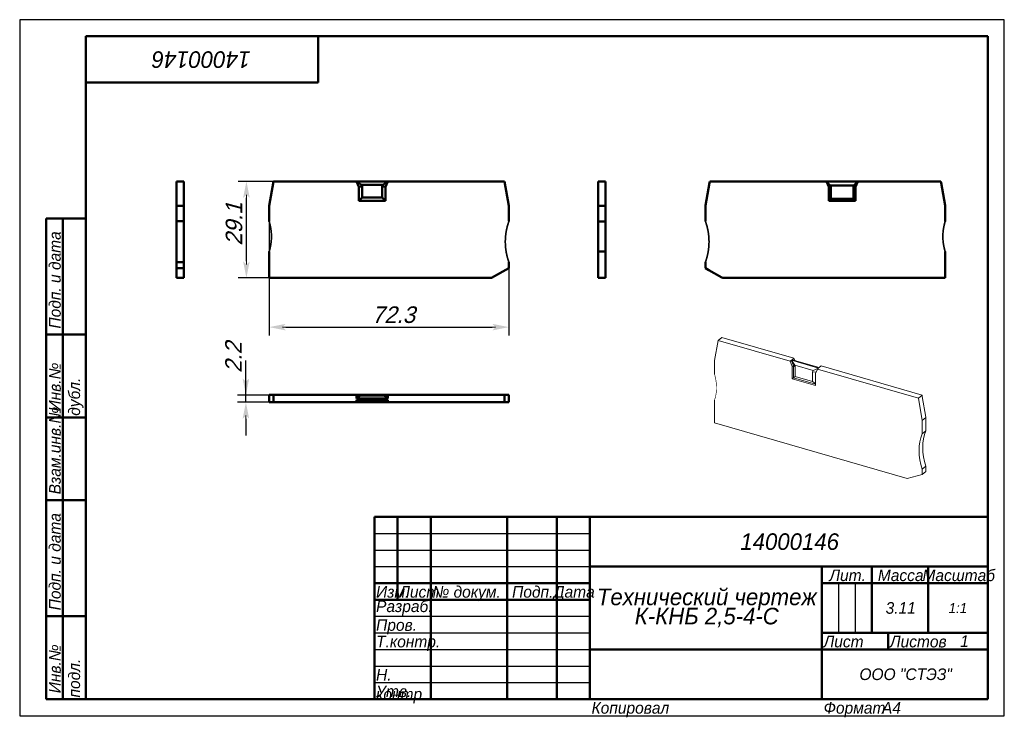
# Model space of a CAD drawing. Header units: millimetres. Extents: x 0 to 297, y 0 to 210.
import ezdxf

# ---------------------------------------------------------------- set-up
doc = ezdxf.new("R2010")
doc.units = ezdxf.units.MM
doc.styles.add('TextStyle_1', font='T-FLEX Type A.TTF', dxfattribs={"oblique": 15, "height": 5})
doc.dimstyles.new('DIM_ST_1', dxfattribs={"dimtxt": 5, "dimasz": 5, "dimexe": 2.5, "dimexo": 0, "dimtad": 1, "dimrnd": 0.01, "dimdsep": 46, "dimtxsty": 'TextStyle_1', "dimblk": 'Arrow_3_C7_Status', "dimcen": 0.09, "dimclrd": 7, "dimclre": 7, "dimclrt": 7, "dimazin": 0, "dimtfac": 1, "dimtdec": 0, "dimtmove": 0, "dimatfit": 0, "dimldrblk": 'NONE', "dimfxl": 1, "dimtvp": 1, "dimtolj": 1, "dimarcsym": 0})
doc.dimstyles.new('DIM_ST_2', dxfattribs={"dimtxt": 5, "dimasz": 5, "dimexe": 2.5, "dimexo": 0, "dimtad": 1, "dimrnd": 0.01, "dimdsep": 46, "dimtxsty": 'TextStyle_1', "dimblk": 'Arrow_3_C7_Status', "dimcen": 0.09, "dimclrd": 7, "dimclre": 7, "dimclrt": 7, "dimazin": 0, "dimtfac": 1, "dimtdec": 0, "dimtmove": 0, "dimatfit": 0, "dimldrblk": 'NONE', "dimfxl": 1, "dimtvp": 1, "dimtolj": 1, "dimarcsym": 0})

# ---------------------------------------------------------------- blocks, each defined once
blk = doc.blocks.new('Arrow_3_C7_Status')
at = {"color": 7, "lineweight": 0, "flags": 128}
blk.add_lwpolyline([(-1, 0), (-0.8, 0)], dxfattribs=at)
at = {"color": 7}
blk.add_solid([(-1, -0.2), (0, 0), (-0.8, 0), (-1, 0.2)], dxfattribs=at)
blk = doc.blocks.new('*D5')
at = {"color": 7, "lineweight": -2}
for p, q in [((76.56, 161.21), (65.89, 161.21)), ((68.39, 137.11), (68.39, 156.21)), ((75.26, 132.11), (65.89, 132.11))]:
    blk.add_line(p, q, dxfattribs=at)
at = {"layer": 'Defpoints', "color": 0}
for p in [(68.39, 161.21), (76.56, 161.21), (75.26, 132.11)]:
    blk.add_point(p, dxfattribs=at)
at = {"color": 7, "lineweight": -2, "xscale": 5, "yscale": 5, "zscale": 5}
for p, rotation in [((68.39, 161.21), 90), ((68.39, 132.11), 270)]:
    blk.add_blockref('Arrow_3_C7_Status', p, dxfattribs=dict(at, rotation=rotation))
blk = doc.blocks.new('_None')
blk = doc.blocks.new('*D6')
at = {"color": 7, "lineweight": -2}
for p, q in [((75.26, 149.1), (75.26, 114.75)), ((147.56, 136.83), (147.56, 114.75)), ((80.26, 117.25), (142.56, 117.25))]:
    blk.add_line(p, q, dxfattribs=at)
at = {"layer": 'Defpoints', "color": 0}
for p in [(75.26, 149.1), (147.56, 136.83), (147.56, 117.25)]:
    blk.add_point(p, dxfattribs=at)
at = {"color": 7, "lineweight": -2, "xscale": 5, "yscale": 5, "zscale": 5}
for p, rotation in [((75.26, 117.25), 180), ((147.56, 117.25), 360)]:
    blk.add_blockref('Arrow_3_C7_Status', p, dxfattribs=dict(at, rotation=rotation))
blk = doc.blocks.new('*D7')
at = {"color": 7, "lineweight": -2}
for p, q in [((68.24, 96.77), (68.24, 107.19)), ((68.24, 101.77), (68.24, 106.77)), ((76.56, 96.77), (65.74, 96.77)), ((68.24, 94.57), (68.24, 96.77)), ((76.56, 94.57), (65.74, 94.57)), ((68.24, 89.57), (68.24, 84.57))]:
    blk.add_line(p, q, dxfattribs=at)
at = {"layer": 'Defpoints', "color": 0}
for p in [(68.24, 96.77), (76.56, 96.77), (76.56, 94.57)]:
    blk.add_point(p, dxfattribs=at)
at = {"color": 7, "lineweight": -2, "xscale": 5, "yscale": 5, "zscale": 5}
for p, rotation in [((68.24, 96.77), 270), ((68.24, 94.57), 90)]:
    blk.add_blockref('Arrow_3_C7_Status', p, dxfattribs=dict(at, rotation=rotation))
blk = doc.blocks.new('_FR1Страница_1')
at = {"color": 7, "lineweight": 25, "flags": 128}
for points in [[(0, 210), (0, 0)], [(297, 210), (0, 210)], [(297, 0), (297, 210)], [(107, 55), (172, 55)], [(107, 50), (172, 50)], [(107, 45), (172, 45)], [(247, 40), (247, 25)], [(252, 40), (252, 25)], [(107, 30), (172, 30)], [(107, 25), (172, 25)], [(107, 20), (172, 20)], [(242, 20), (292, 20)], [(107, 15), (172, 15)], [(107, 10), (172, 10)], [(0, 0), (297, 0)]]:
    blk.add_lwpolyline(points, dxfattribs=at)
at = {"color": 7, "lineweight": 50, "flags": 128}
for points in [[(20, 5), (20, 205)], [(20, 205), (292, 205)], [(90, 191), (90, 205)], [(292, 205), (292, 5)], [(20, 191), (90, 191)], [(8, 5), (8, 150)], [(8, 150), (20, 150)], [(13, 150), (13, 5)], [(8, 115), (20, 115)], [(8, 90), (20, 90)], [(20, 65), (8, 65)], [(107, 5), (107, 60)], [(107, 60), (292, 60)], [(114, 60), (114, 35)], [(124, 60), (124, 5)], [(147, 60), (147, 5)], [(162, 60), (162, 5)], [(172, 60), (172, 5)], [(172, 45), (292, 45)], [(242, 45), (242, 5)], [(257, 45), (257, 25)], [(274, 45), (274, 25)], [(107, 40), (172, 40)], [(242, 40), (292, 40)], [(107, 35), (172, 35)], [(8, 30), (20, 30)], [(242, 25), (292, 25)], [(262, 25), (262, 20)], [(172, 20), (292, 20)], [(20, 5), (8, 5)], [(292, 5), (20, 5)]]:
    blk.add_lwpolyline(points, dxfattribs=at)
at = {"color": 7}
for s, insert, char_height, width, attachment_point, rotation in [('\\pl0.5;{\\fT-FLEX Type A|b0|i1;\\l14000146 \\P}', (55, 198), 5, 72.5, 5, 180), ('\\pl0.5;{\\fT-FLEX Type A|b0|i1;\\l Подп. и дата\\P}', (8.875, 115), 3.5, 36.75, 1, 90), ('\\pl0.5;{\\fT-FLEX Type A|b0|i1;\\l\\P}', (16.5, 132.5), 3.5, 36.75, 5, 90), ('\\pl0.5;{\\fT-FLEX Type A|b0|i1;\\l Инв.№ дубл.\\P}', (8.875, 90), 3.5, 26.75, 1, 90), ('\\pl0.5;{\\fT-FLEX Type A|b0|i1;\\l\\P}', (16.5, 102.5), 3.5, 26.75, 5, 90), ('\\pl0.5;{\\fT-FLEX Type A|b0|i1;\\l Взам.инв.№\\P}', (8.875, 65), 3.5, 26.75, 1, 90), ('\\pl0.5;{\\fT-FLEX Type A|b0|i1;\\l\\P}', (16.5, 77.5), 3.5, 26.75, 5, 90), ('\\pl0.5;{\\fT-FLEX Type A|b0|i1;\\l Подп. и дата\\P}', (8.875, 30), 3.5, 36.75, 1, 90), ('\\pl0.5;{\\fT-FLEX Type A|b0|i1;\\l\\P}', (16.5, 47.5), 3.5, 36.75, 5, 90), ('\\pl0.5;{\\fT-FLEX Type A|b0|i1;\\l Инв.№ подл.\\P}', (8.875, 5), 3.5, 26.75, 1, 90), ('\\pl0.5;{\\fT-FLEX Type A|b0|i1;\\l\\H0.857143x;\\P}', (16.5, 17.5), 3.5, 26.75, 5, 90)]:
    blk.add_mtext(s, dxfattribs=dict(at, insert=insert, char_height=char_height, width=width, attachment_point=attachment_point, rotation=rotation))
for s, insert, char_height, width, attachment_point in [('{\\fT-FLEX Type A|b0|i1;\\l\\P}', (110.5, 59.125), 3.5, 8.75, 2), ('{\\fT-FLEX Type A|b0|i1;\\l\\P}', (114, 59.125), 3.5, 11.75, 1), ('{\\fT-FLEX Type A|b0|i1;\\l \\P}', (124, 59.125), 3.5, 24.75, 1), ('{\\fT-FLEX Type A|b0|i1;\\l\\P}', (162, 59.125), 3.5, 11.75, 1), ('{\\fT-FLEX Type A|b0|i1;\\l\\fT-FLEX Type A|b0|i0;\\P}', (110.5, 54.125), 3.5, 8.75, 2), ('{\\fT-FLEX Type A|b0|i1;\\l\\P}', (114, 54.125), 3.5, 11.75, 1), ('{\\fT-FLEX Type A|b0|i1;\\l \\P}', (124, 54.125), 3.5, 24.75, 1), ('{\\fT-FLEX Type A|b0|i1;\\l\\P}', (162, 54.125), 3.5, 11.75, 1), ('\\pl0.5;{\\fT-FLEX Type A|b0|i1;\\l14000146 \\P}', (232, 52.5), 5, 122.5, 5), ('{\\fT-FLEX Type A|b0|i1;\\l\\P}', (110.5, 49.125), 3.5, 8.75, 2), ('{\\fT-FLEX Type A|b0|i1;\\l\\P}', (114, 49.125), 3.5, 11.75, 1), ('{\\fT-FLEX Type A|b0|i1;\\l \\P}', (124, 49.125), 3.5, 24.75, 1), ('{\\fT-FLEX Type A|b0|i1;\\l\\P}', (162, 49.125), 3.5, 11.75, 1), ('{\\fT-FLEX Type A|b0|i1;\\l \\P}', (110.5, 44.125), 3.5, 8.75, 2), ('{\\fT-FLEX Type A|b0|i1;\\l\\P}', (114, 44.125), 3.5, 11.75, 1), ('{\\fT-FLEX Type A|b0|i1;\\l \\P}', (124, 44.125), 3.5, 24.75, 1), ('{\\fT-FLEX Type A|b0|i1;\\l\\P}', (162, 44.125), 3.5, 11.75, 1), ('\\pl0.5;{\\fT-FLEX Type A|b0|i1;\\lЛит.\\P}', (249.5, 44.125), 3.5, 16.75, 2), ('\\pl0.5;{\\fT-FLEX Type A|b0|i1;\\lМасса\\P}', (265.5, 44.125), 3.5, 18.75, 2), ('\\pl0.5;{\\fT-FLEX Type A|b0|i1;\\lМасштаб\\P}', (283, 44.125), 3.5, 19.75, 2), ('\\pl0.5;{\\fT-FLEX Type A|b0|i1;\\lИзм.\\H0.857143x;\\P}', (107, 39.125), 3.5, 8.75, 1), ('\\pl0.5;{\\fT-FLEX Type A|b0|i1;\\lЛист\\fT-FLEX Type A|b0|i0;\\H0.857143x;\\P}', (114, 39.125), 3.5, 11.75, 1), ('\\pl0.5;{\\fT-FLEX Type A|b0|i1;\\l№ докум.\\P}', (124, 39.125), 3.5, 24.75, 1), ('\\pl0.5;{\\fT-FLEX Type A|b0|i1;\\lПодп.\\P}', (154.5, 39.125), 3.5, 16.75, 2), ('\\pl0.5;{\\fT-FLEX Type A|b0|i1;\\lДата\\fT-FLEX Type A|b0|i0;\\H0.857143x;\\P}', (167, 39.125), 3.5, 11.75, 2), ('\\pl0.5;{\\fT-FLEX Type A|b0|i1;\\lРазраб.\\P}', (107, 32.5), 3.5, 18.75, 4), ('\\pl0.5;{\\fT-FLEX Type A|b0|i1;\\l\\P}', (124, 34.125), 3.5, 24.75, 1), ('\\pl0.5;{\\fT-FLEX Type A|b0|i1;\\l\\H0.857143x;\\P}', (162, 34.125), 3.5, 11.75, 1), ('\\pl0.5;{\\fT-FLEX Type A|b0|i1;\\l3.11\\P}', (265.5, 32.5), 3.5, 18.75, 5), ('{\\fT-FLEX Type A|b0|i1;\\l1:1\\P}', (283, 32.5), 3, 19.5, 5), ('\\pl0.5;{\\fT-FLEX Type A|b0|i1;\\l\\P}', (244.5, 32.5), 3.5, 6.75, 5), ('\\pl0.5;{\\fT-FLEX Type A|b0|i1;\\l\\P}', (249.5, 32.5), 3.5, 6.75, 5), ('\\pl0.5;{\\fT-FLEX Type A|b0|i1;\\l\\P}', (254.5, 32.5), 3.5, 6.75, 5), ('\\pl0.5;{\\fT-FLEX Type A|b0|i1;\\l\\H0.857143x;\\P}', (283, 32.5), 3.5, 19.75, 5), ('\\pl0.5;{\\fT-FLEX Type A|b0|i1;\\lПров.\\P}', (107, 29.125), 3.5, 18.75, 1), ('\\pl0.5;{\\fT-FLEX Type A|b0|i1;\\l\\P}', (124, 29.125), 3.5, 24.75, 1), ('\\pl0.5;{\\fT-FLEX Type A|b0|i1;\\l\\P}', (162, 29.125), 3.5, 11.75, 1), ('\\pl0.5;{\\fT-FLEX Type A|b0|i1;\\lТ.контр.\\P}', (107, 24.125), 3.5, 18.75, 1), ('\\pl0.5;{\\fT-FLEX Type A|b0|i1;\\l\\P}', (124, 24.125), 3.5, 24.75, 1), ('\\pl0.5;{\\fT-FLEX Type A|b0|i1;\\l\\H0.857143x;\\P}', (162, 24.125), 3.5, 11.75, 1), ('\\pl0.5;{\\fT-FLEX Type A|b0|i1;\\lЛист\\P}', (242, 24.125), 3.5, 11.75, 1), ('\\pl0.5;{\\fT-FLEX Type A|b0|i1;\\l\\H0.857143x;\\P}', (257, 24.125), 3.5, 11.75, 2), ('\\pl0.5;{\\fT-FLEX Type A|b0|i1;\\lЛистов\\P}', (262, 24.125), 3.5, 17.75, 1), ('{\\fT-FLEX Type A|b0|i1;\\l1\\P}', (285, 22.5), 3.5, 15.75, 5), ('\\pl0.5;{\\fT-FLEX Type A|b0|i1;\\l\\H0.857143x;\\P}', (285, 24.125), 3.5, 15.75, 2), ('{\\fT-FLEX Type A|b0|i1;\\l\\P}', (257, 22.5), 3.5, 11.75, 5), ('\\pl0.5;{\\fT-FLEX Type A|b0|i1;\\l\\P}', (107, 19.125), 3.5, 18.75, 1), ('\\pl0.5;{\\fT-FLEX Type A|b0|i1;\\l\\P}', (124, 19.125), 3.5, 24.75, 1), ('\\pl0.5;{\\fT-FLEX Type A|b0|i1;\\l\\P}', (162, 19.125), 3.5, 11.75, 1), ('{\\fT-FLEX Type A|b0|i1;\\l}', (207, 20), 3, 71.5, 5), ('\\pl0.5;{\\fT-FLEX Type A|b0|i1;\\lН. контр.\\P}', (107, 14.125), 3.5, 18.75, 1), ('\\pl0.5;{\\fT-FLEX Type A|b0|i1;\\l\\P}', (124, 14.125), 3.5, 24.75, 1), ('\\pl0.5;{\\fT-FLEX Type A|b0|i1;\\l\\H0.857143x;\\P}', (162, 14.125), 3.5, 11.75, 1), ('\\pl0.6;{\\fT-FLEX Type A|b0|i1;\\l \\P}', (207, 12.5), 3.5, 71.75, 5), ('\\pl0.5;{\\fT-FLEX Type A|b0|i1;\\lООО "СТЭЗ"\\P}', (267, 12.5), 3.5, 51.75, 5), ('\\pl0.5;{\\fT-FLEX Type A|b0|i1;\\lУтв.\\P}', (107, 9.125), 3.5, 18.75, 1), ('\\pl0.5;{\\fT-FLEX Type A|b0|i1;\\l\\P}', (124, 9.125), 3.5, 24.75, 1), ('\\pl0.5;{\\fT-FLEX Type A|b0|i1;\\l\\H0.857143x;\\P}', (162, 9.125), 3.5, 11.75, 1), ('\\pl0.5;{\\fT-FLEX Type A|b0|i1;\\lКопировал\\P}', (172, 4.125), 3.5, 23.566, 1), ('\\pl0.5;{\\fT-FLEX Type A|b0|i1;\\l\\P}', (193.816, 4.125), 3.5, 40.967, 1), ('\\pl0.5;{\\fT-FLEX Type A|b0|i1;\\lФормат\\P}', (242, 4.125), 3.5, 18.675, 1), ('\\pl0.5;{\\fT-FLEX Type A|b0|i1;\\l\\P}', (258.925, 4.125), 3.5, 9.825, 1), ('{\\fT-FLEX Type A|b0|i1;\\lA4\\P}', (262.962, 4.125), 3.5, 9.825, 2)]:
    blk.add_mtext(s, dxfattribs=dict(at, insert=insert, char_height=char_height, width=width, attachment_point=attachment_point))
at = {"color": 7, "insert": (207, 32.5), "char_height": 5, "width": 72.5, "attachment_point": 5, "line_spacing_factor": 0.692771}
blk.add_mtext('\\pl0.5;{\\fT-FLEX Type A|b0|i1;\\lТехнический чертеж\\PК-КНБ 2,5-4-С\\P}', dxfattribs=at)
blk = doc.blocks.new('Страница_1')
at = {"color": 7, "lineweight": 50, "flags": 128}
for points in [[(47.28, 161.212), (49.48, 161.212)], [(47.28, 161.212), (47.28, 153.839)], [(49.48, 160.799), (49.48, 161.212)], [(49.48, 160.799), (49.48, 153.925)], [(75.262, 153.839), (76.562, 161.212)], [(76.562, 161.212), (101.615, 161.212)], [(103.113, 160.212), (101.615, 161.212)], [(101.615, 161.212), (102.312, 159.535)], [(101.615, 161.212), (111.059, 161.212)], [(109.56, 160.212), (111.059, 161.212)], [(110.362, 159.535), (111.059, 161.212)], [(111.059, 161.212), (146.262, 161.212)], [(146.262, 161.212), (147.562, 153.839)], [(176.715, 161.212), (174.515, 161.212)], [(174.515, 160.799), (174.515, 161.212)], [(174.515, 153.925), (174.515, 160.799)], [(176.715, 153.839), (176.715, 161.212)], [(208.074, 160.799), (206.862, 153.925)], [(208.074, 160.799), (208.147, 161.212)], [(243.35, 161.212), (208.147, 161.212)], [(243.35, 161.212), (244.047, 159.535)], [(243.35, 161.212), (244.498, 160.012)], [(243.35, 161.212), (252.794, 161.212)], [(252.794, 161.212), (251.645, 160.012)], [(252.097, 159.535), (252.794, 161.212)], [(277.847, 161.212), (252.794, 161.212)], [(277.92, 160.799), (277.847, 161.212)], [(279.132, 153.925), (277.92, 160.799)], [(102.312, 159.535), (103.312, 159.735)], [(102.312, 159.535), (102.312, 155.312)], [(103.113, 160.212), (109.56, 160.212)], [(103.113, 160.212), (103.312, 159.735)], [(103.312, 156.312), (103.312, 159.735)], [(109.56, 160.212), (109.362, 159.735)], [(109.362, 156.312), (109.362, 159.735)], [(110.362, 159.535), (109.362, 159.735)], [(110.362, 155.312), (110.362, 159.535)], [(244.047, 159.535), (244.647, 159.655)], [(244.047, 159.535), (244.047, 155.312)], [(244.498, 160.012), (251.645, 160.012)], [(244.498, 160.012), (244.647, 159.655)], [(244.647, 155.912), (244.647, 159.655)], [(251.645, 160.012), (251.497, 159.655)], [(252.097, 159.535), (251.497, 159.655)], [(251.497, 155.912), (251.497, 159.655)], [(252.097, 155.312), (252.097, 159.535)], [(102.312, 155.312), (103.312, 156.312)], [(102.312, 155.312), (110.362, 155.312)], [(103.312, 156.312), (109.362, 156.312)], [(110.362, 155.312), (109.362, 156.312)], [(244.047, 155.312), (244.647, 155.912)], [(244.047, 155.312), (252.097, 155.312)], [(244.647, 155.912), (251.497, 155.912)], [(252.097, 155.312), (251.497, 155.912)], [(47.28, 153.839), (47.28, 149.192)], [(47.28, 153.839), (49.48, 153.839)], [(49.48, 153.925), (49.48, 153.839)], [(49.48, 153.839), (49.48, 149.192)], [(75.262, 149.105), (75.262, 153.839)], [(147.562, 153.839), (147.562, 149.192)], [(174.515, 153.925), (174.515, 153.839)], [(176.715, 153.839), (174.515, 153.839)], [(174.515, 149.105), (174.515, 153.839)], [(176.715, 149.105), (176.715, 153.839)], [(206.862, 153.925), (206.847, 153.839)], [(206.847, 153.839), (206.847, 149.192)], [(279.132, 153.925), (279.147, 153.839)], [(279.147, 149.105), (279.147, 153.839)], [(49.48, 149.192), (47.28, 149.192)], [(47.28, 149.192), (47.28, 136.832)], [(49.48, 149.192), (49.48, 136.832)], [(174.515, 149.105), (176.715, 149.105)], [(174.515, 144.586), (174.515, 149.105)], [(176.715, 144.586), (176.715, 149.105)], [(176.715, 146.101), (176.715, 146.285)], [(176.715, 145.698), (176.715, 145.754)], [(47.28, 144.811), (47.28, 144.811)], [(174.515, 140.068), (174.515, 144.586)], [(176.715, 140.068), (176.715, 144.586)], [(75.262, 132.112), (75.262, 140.068)], [(174.515, 140.068), (176.715, 140.068)], [(174.515, 132.112), (174.515, 140.068)], [(176.715, 132.112), (176.715, 140.068)], [(279.147, 132.112), (279.147, 140.068)], [(47.28, 136.832), (47.28, 135.006)], [(49.48, 136.832), (47.28, 136.832)], [(49.48, 136.832), (49.48, 135.006)], [(147.562, 136.832), (147.562, 135.006)], [(206.847, 136.832), (206.847, 135.006)], [(47.28, 135.006), (49.48, 135.006)], [(47.28, 135.006), (47.28, 132.112)], [(49.48, 134.435), (49.48, 135.006)], [(49.48, 134.435), (49.48, 132.237)], [(147.562, 135.006), (142.341, 132.112)], [(207.877, 134.435), (206.847, 135.006)], [(207.877, 134.435), (211.841, 132.237)], [(47.28, 132.112), (49.48, 132.112)], [(49.48, 132.237), (49.48, 132.112)], [(142.341, 132.112), (75.262, 132.112)], [(176.715, 132.112), (174.515, 132.112)], [(211.841, 132.237), (212.068, 132.112)], [(212.068, 132.112), (279.147, 132.112)], [(75.262, 94.574), (75.262, 96.774)], [(75.277, 96.774), (75.262, 96.774)], [(75.277, 96.774), (76.489, 96.774)], [(76.489, 96.774), (76.562, 96.774)], [(76.562, 94.574), (76.562, 96.774)], [(76.562, 96.774), (101.615, 96.774)], [(101.615, 95.674), (101.615, 96.774)], [(102.312, 96.774), (101.615, 96.774)], [(101.615, 95.674), (102.763, 96.574)], [(111.059, 95.674), (101.615, 95.674)], [(101.615, 95.274), (101.615, 94.574)], [(103.113, 94.674), (101.615, 95.274)], [(101.615, 95.274), (111.059, 95.274)], [(102.312, 96.774), (102.312, 96.22)], [(110.362, 96.774), (102.312, 96.774)], [(109.91, 96.574), (102.763, 96.574)], [(109.56, 94.674), (111.059, 95.274)], [(111.059, 95.674), (109.91, 96.574)], [(110.362, 96.774), (110.362, 96.22)], [(111.059, 96.774), (110.362, 96.774)], [(111.059, 95.674), (111.059, 96.774)], [(111.059, 96.774), (146.262, 96.774)], [(111.059, 95.274), (111.059, 94.574)], [(146.335, 96.774), (146.262, 96.774)], [(146.262, 94.574), (146.262, 96.774)], [(146.335, 96.774), (147.547, 96.774)], [(147.547, 96.774), (147.562, 96.774)], [(147.562, 94.574), (147.562, 96.774)], [(75.262, 94.574), (76.562, 94.574)], [(76.562, 94.574), (101.615, 94.574)], [(101.615, 94.574), (102.312, 94.574)], [(102.312, 94.574), (102.312, 94.995)], [(102.312, 94.574), (110.362, 94.574)], [(103.113, 94.674), (109.56, 94.674)], [(110.362, 94.574), (110.362, 94.995)], [(110.362, 94.574), (111.059, 94.574)], [(111.059, 94.574), (146.262, 94.574)], [(146.262, 94.574), (147.562, 94.574)]]:
    blk.add_lwpolyline(points, dxfattribs=at)
at = {"color": 7, "linetype": 'Continuous', "lineweight": 50, "const_width": 0.5}
for points in [[(75.943, 144.586, 0.0749612), (75.262, 149.105, 0.0749612)], [(147.562, 149.192, 0.1764751), (147.562, 136.832, 0.1764751)], [(206.847, 136.832, 0.1764751), (206.847, 149.192, 0.1764751)], [(279.147, 149.105, 0.0749612), (278.466, 144.586, 0.0749612)], [(75.262, 140.068, 0.0749612), (75.943, 144.586, 0.0749612)], [(278.466, 144.586, 0.0749612), (279.147, 140.068, 0.0749612)]]:
    blk.add_lwpolyline(points, format="xyb", dxfattribs=at)
at = {"color": 7, "lineweight": 18, "flags": 128}
for points in [[(209.606, 107.149), (210.732, 113.209)], [(210.732, 113.209), (211.832, 114.162)], [(210.732, 113.209), (232.429, 106.946)], [(211.832, 114.162), (233.529, 107.898)], [(209.606, 103.049), (209.606, 107.149)], [(232.779, 107.249), (232.429, 106.946)], [(232.429, 106.946), (233.032, 105.319)], [(233.776, 105.748), (232.779, 107.249)], [(232.823, 107.129), (232.779, 107.249)], [(232.779, 107.249), (240.957, 104.888)], [(232.823, 107.129), (233.382, 105.623)], [(232.979, 107.422), (233.529, 107.898)], [(241.157, 105.061), (232.979, 107.422)], [(233.793, 107.187), (233.529, 107.898)], [(233.032, 105.319), (233.382, 105.623)], [(233.032, 105.319), (233.032, 101.662)], [(233.382, 105.623), (233.382, 101.965)], [(233.382, 105.623), (233.948, 105.286)], [(233.776, 105.748), (233.948, 105.286)], [(233.776, 105.748), (239.359, 104.137)], [(233.948, 102.321), (233.948, 105.286)], [(239.359, 104.137), (239.188, 103.773)], [(239.359, 104.137), (240.957, 104.888)], [(240.004, 103.307), (240.607, 104.585)], [(240.957, 104.888), (240.607, 104.585)], [(240.607, 104.585), (271.094, 95.784)], [(241.157, 105.061), (241.707, 105.537)], [(241.707, 105.537), (272.194, 96.737)], [(233.032, 101.662), (233.382, 101.965)], [(233.032, 101.662), (240.004, 99.649)], [(233.382, 101.965), (233.948, 102.321)], [(233.382, 101.965), (240.004, 100.054)], [(233.948, 102.321), (239.188, 100.809)], [(240.16, 103.637), (239.188, 103.773)], [(239.188, 100.809), (239.188, 103.773)], [(240.004, 99.649), (240.004, 103.307)], [(240.004, 100.21), (239.188, 100.809)], [(209.606, 88.333), (209.606, 95.223)], [(271.094, 95.784), (272.194, 96.737)], [(271.094, 95.784), (272.22, 89.074)], [(272.257, 96.361), (272.194, 96.737)], [(272.257, 96.361), (273.307, 90.105)], [(272.22, 89.074), (273.32, 90.027)], [(273.307, 90.105), (273.32, 90.027)], [(273.32, 90.027), (273.32, 86.002)], [(267.699, 71.563), (209.606, 88.333)], [(272.22, 89.074), (272.22, 85.05)], [(272.22, 85.05), (271.809, 83.866), (271.513, 82.619), (271.335, 81.317), (271.275, 79.97), (271.335, 78.589), (271.513, 77.184), (271.809, 75.766), (272.22, 74.346)], [(273.32, 86.002), (272.22, 85.05)], [(273.32, 86.002), (272.909, 84.819), (272.613, 83.572), (272.435, 82.27), (272.375, 80.923), (272.435, 79.542), (272.613, 78.137), (272.909, 76.719), (273.32, 75.298)], [(273.32, 75.298), (272.22, 74.346)], [(272.22, 74.346), (272.22, 72.764)], [(273.32, 75.298), (273.32, 73.716)], [(272.22, 72.764), (267.699, 71.563)], [(272.22, 72.764), (273.32, 73.716)]]:
    blk.add_lwpolyline(points, dxfattribs=at)
at = {"color": 7, "linetype": 'Continuous', "lineweight": 18, "const_width": 0.18}
for points in [[(210.196, 98.966, 0.0689582), (209.606, 103.049, 0.0689582)], [(209.606, 95.223, 0.0817434), (210.196, 98.966, 0.0817434)]]:
    blk.add_lwpolyline(points, format="xyb", dxfattribs=at)
blk.add_blockref('_FR1Страница_1', (0, 0))
at = {"color": 7, "style": 'TextStyle_1', "oblique": 15}
for s, p in [('29.1', (67.142, 141.839)), ('2.2', (66.992, 103.444))]:
    blk.add_text(s, height=5, rotation=90, dxfattribs=at).set_placement(p)
blk.add_text('72.3', height=5, dxfattribs=at).set_placement((106.232, 118.502))
for base, p1, p2, picture, middle in [((68.392, 161.212), (75.262, 132.112), (76.562, 161.212), '*D5', (68.392, 146.662)), ((68.242, 96.774), (76.562, 94.574), (76.562, 96.774), '*D7', (68.242, 107.194))]:
    dim = blk.add_linear_dim(base=base, p1=p1, p2=p2, angle=90, text=' ', dimstyle='DIM_ST_1')
    dim.commit()
    dim.dimension.update_dxf_attribs({"geometry": picture, "text_midpoint": middle, "dimtype": 160})
dim = blk.add_linear_dim(base=(147.562, 117.252), p1=(75.262, 149.105), p2=(147.562, 136.832), text=' ', dimstyle='DIM_ST_2')
dim.commit()
dim.dimension.update_dxf_attribs({"geometry": '*D6', "text_midpoint": (111.412, 117.252), "dimtype": 160})

msp = doc.modelspace()

# ---------------------------------------------------------------- block references
msp.add_blockref('Страница_1', (0, 0))

doc.saveas('drawing.dxf')
